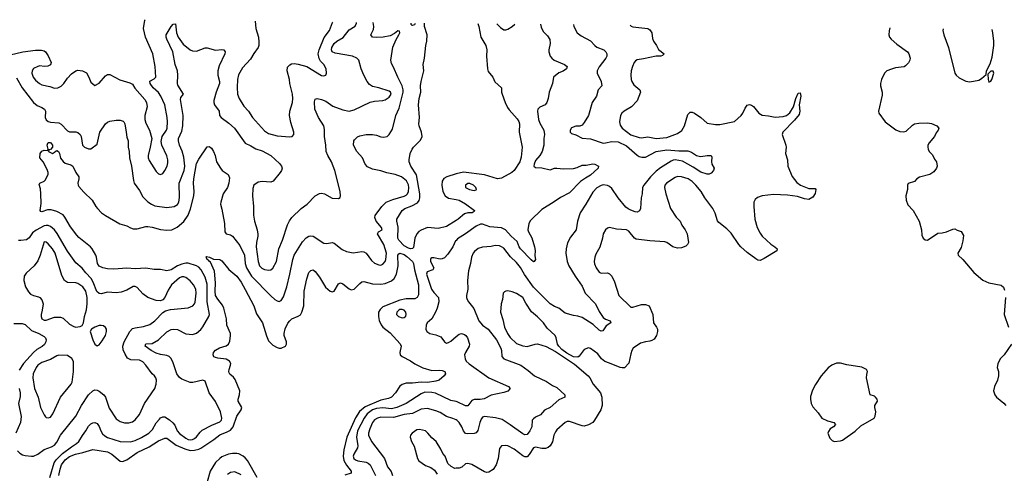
# Model space of a CAD drawing. Header units: inches. Extents: x 2134017 to 2292458, y 756222 to 916513.
# Tile 227 of 256: x 2185880 to 2195177, y 900710 to 904994. Entities that reach past the tile are written whole.
import ezdxf

# ---------------------------------------------------------------- set-up
doc = ezdxf.new("R2010")
doc.units = ezdxf.units.IN
doc.header["$MEASUREMENT"] = 0
doc.layers.add('C1980', color=7, linetype='Continuous')
doc.layers.add('C1990', color=7, linetype='Continuous')

msp = doc.modelspace()

# ---------------------------------------------------------------- linework, layer by layer
at = {"layer": 'C1980', "color": 5}
for points, elevation in [([(2185790, 904663.2), (2185910, 904690.2), (2186030, 904705.7), (2186087.3, 904707.3), (2186110, 904701), (2186124.7, 904690), (2186150, 904651.3), (2186178, 904590), (2186170, 904568), (2186146, 904554), (2186110, 904552.7), (2186070, 904557.6), (2186050, 904553), (2186010, 904531.3), (2185998.3, 904510), (2185995.2, 904490), (2186007.2, 904450), (2186030, 904421.1), (2186066, 904390), (2186090, 904377.4), (2186163, 904363), (2186210, 904347.8), (2186239, 904350), (2186270, 904366.4), (2186296.2, 904390), (2186330, 904442), (2186370, 904482), (2186409, 904510), (2186430, 904515.5), (2186472, 904510), (2186510, 904490.8), (2186534, 904450), (2186550, 904402), (2186590, 904371), (2186630, 904393.4), (2186690, 904464), (2186710, 904476.4), (2186730, 904474.4), (2186824.1, 904424.1), (2186918.8, 904398.8), (2186944.1, 904384.1), (2186968, 904348), (2187060.6, 904240.6), (2187077.3, 904210), (2187083.2, 904170), (2187062.8, 904090), (2187060.2, 904050), (2187070, 904015.5), (2187104.7, 903950), (2187126.5, 903870), (2187112.7, 903790), (2187092.2, 903710), (2187093.4, 903690), (2187103.4, 903663.4), (2187170, 903560.7), (2187190, 903536.3), (2187210, 903530.5), (2187230, 903541.6), (2187250, 903568), (2187272.3, 903610), (2187279.8, 903640.2), (2187279.8, 903670), (2187270, 903709.4), (2187220.9, 903810), (2187216.8, 903843.2), (2187225.1, 903890), (2187265, 903950), (2187271.1, 903968.9), (2187274.5, 904030), (2187271.4, 904070), (2187250.7, 904190), (2187212.8, 904270), (2187190, 904304.7), (2187139.3, 904350), (2187111.1, 904390), (2187110, 904413), (2187150, 904436), (2187165.1, 904450), (2187158.2, 904550), (2187138.3, 904670), (2187068.7, 904828.7), (2187049.8, 904910), (2187062.6, 904990), (2187064.1, 904993.6)], 380), ([(2185850, 904443.1), (2185901.8, 904350), (2186010.9, 904210.9), (2186043.5, 904183.5), (2186090, 904165.5), (2186115.5, 904150), (2186124, 904130), (2186121.2, 904070), (2186130, 904048.8), (2186150, 904033.4), (2186170, 904027), (2186250, 904020.5), (2186270, 904007.5), (2186330, 903942.4), (2186350, 903935.2), (2186410, 903933.6), (2186430, 903928.9), (2186450, 903910.4), (2186460.2, 903890), (2186471.6, 903810), (2186490.4, 903790), (2186530, 903772.6), (2186550, 903775.3), (2186610, 903819.1), (2186637.6, 903930), (2186690, 904008.8), (2186710, 904026.9), (2186730, 904035.5), (2186790, 904044.4), (2186830, 904043.8), (2186855.4, 904035.4), (2186864.2, 904030), (2186872.4, 904010), (2186886.7, 903930), (2186890, 903884.7), (2186903.7, 903850), (2186904.4, 903790), (2186912.6, 903750), (2186916.5, 903690), (2186936.1, 903610), (2186953.9, 903473.9), (2186961.1, 903450), (2187010, 903379.1), (2187041.4, 903321.4), (2187090, 903274), (2187123, 903250), (2187154.8, 903234.8), (2187270, 903219.1), (2187339.3, 903230), (2187370, 903248.8), (2187381.1, 903270), (2187387.3, 903312.8), (2187386.1, 903450), (2187432.9, 903570), (2187440.2, 903610), (2187430, 903695.1), (2187412.7, 903752.7), (2187387.4, 903810), (2187379.2, 903850), (2187379.2, 903870), (2187410, 903941.6), (2187420.2, 903990), (2187422.1, 904090), (2187399.5, 904240.5), (2187402.7, 904257.3), (2187425.1, 904290), (2187373.9, 904373.9), (2187369.7, 904390), (2187373.5, 904470), (2187368.8, 904510), (2187347.4, 904570), (2187324.5, 904690), (2187269.8, 904810), (2187263.1, 904830), (2187263.5, 904850), (2187310, 904927.7), (2187330, 904950.3), (2187350, 904953.4), (2187360.2, 904870), (2187376.9, 904830), (2187423.1, 904763.1), (2187490, 904709.1), (2187510, 904699.6), (2187550, 904696.5), (2187630, 904726.7), (2187650, 904726.7), (2187730, 904706), (2187790, 904712), (2187808.1, 904708.1), (2187819.3, 904690), (2187815.3, 904670), (2187762.5, 904557.5), (2187751.8, 904510), (2187749.3, 904469.3), (2187765.8, 904410), (2187765.8, 904390), (2187734, 904310), (2187712.9, 904230), (2187712.9, 904210), (2187719.5, 904190), (2187763.8, 904130), (2187767.7, 904090), (2187780.7, 904070), (2187855.8, 904015.8), (2187907.6, 903967.6), (2188010, 903826.7), (2188063.7, 903803.7), (2188110, 903775.3), (2188170, 903754), (2188250.7, 903710.7), (2188334.4, 903634.4), (2188351.5, 903610), (2188357, 903590), (2188352.4, 903570), (2188339.5, 903550), (2188272.5, 903467.5), (2188250, 903460.5), (2188170, 903466.6), (2188130, 903458.3), (2188090.2, 903430), (2188080.9, 903399.1), (2188077.4, 903330), (2188086.4, 903230), (2188086.1, 903146.1), (2188097.1, 903090), (2188122, 903010), (2188127.7, 902967.7), (2188128.3, 902948.3), (2188115.8, 902890), (2188113.2, 902850), (2188130.1, 902710.1), (2188144.3, 902670), (2188165.6, 902645.6), (2188190, 902633.5), (2188233, 902627), (2188250, 902630.3), (2188270, 902647), (2188305.5, 902710), (2188327.2, 902830), (2188362.4, 902910), (2188410, 903057.3), (2188426.5, 903093.5), (2188450, 903126), (2188536.9, 903210), (2188594, 903250), (2188670, 903331), (2188709.2, 903350.8), (2188730, 903356.3), (2188758, 903350), (2188830, 903306.7), (2188890, 903305.5), (2188905.2, 903314.8), (2188909.3, 903330.7), (2188906.6, 903370), (2188854, 903570), (2188824.7, 903650), (2188788.5, 903710), (2188772.9, 903750), (2188771.7, 903810), (2188757.3, 903890), (2188756.3, 903956.3), (2188750.9, 903990), (2188701.7, 904070), (2188665.1, 904150), (2188662, 904218), (2188670, 904244), (2188690, 904248.4), (2188730, 904239.6), (2188770, 904222.8), (2188838.1, 904178.1), (2188930, 904141.2), (2188990, 904130.3), (2189039, 904141), (2189190, 904215.6), (2189230, 904225.5), (2189310, 904230.2), (2189330, 904237.2), (2189370, 904263.1), (2189386.6, 904290), (2189379.7, 904310), (2189370, 904318.3), (2189270, 904350.8), (2189210, 904362.6), (2189182, 904382), (2189160.5, 904410), (2189129, 904469), (2189103.1, 904530), (2189080.5, 904610), (2189062.9, 904630), (2189021.2, 904650), (2188858, 904678), (2188829.8, 904690), (2188825, 904710), (2188827.4, 904730), (2188849.8, 904770), (2188873.3, 904790), (2188933.1, 904826.9), (2188990, 904898.2), (2189046.2, 904933.8), (2189059.3, 904960.7), (2189060.7, 904968)], 360), ([(2186163.2, 900670), (2186205.7, 900810), (2186223.8, 900836.2), (2186282.9, 900897.1), (2186370, 900961.2), (2186416.8, 900990), (2186439.3, 901010), (2186472.3, 901067.7), (2186505.3, 901110), (2186530, 901154), (2186550, 901176), (2186570, 901186), (2186590, 901188.9), (2186610, 901180.3), (2186630, 901150.4), (2186646.2, 901110), (2186662.7, 901082.7), (2186682.4, 901062.4), (2186707.7, 901047.7), (2186830, 901010.2), (2186926.1, 901006.1), (2186970, 901019.3), (2187030, 901046.7), (2187098.2, 901090), (2187135.3, 901124.7), (2187170, 901186.3), (2187198.5, 901221.5), (2187210, 901232.9), (2187230, 901242.8), (2187250, 901241.5), (2187294.4, 901214.4), (2187326.9, 901186.9), (2187343.5, 901163.5), (2187367.9, 901110), (2187390, 901084.1), (2187450, 901041.5), (2187470, 901030.2), (2187490, 901026.3), (2187510, 901028.6), (2187530, 901037.6), (2187550, 901054.3), (2187582.8, 901097.2), (2187604.2, 901115.8), (2187694.5, 901165.5), (2187770, 901196.9), (2187785.7, 901210), (2187789.8, 901230), (2187774.5, 901290), (2187727.8, 901387.8), (2187670, 901469.3), (2187630, 901580.9), (2187609.6, 901589.6), (2187513.3, 901566.7), (2187490, 901567.4), (2187410, 901598.5), (2187390, 901613.7), (2187362.2, 901650), (2187330, 901753.6), (2187310, 901793), (2187291.4, 901811.4), (2187270, 901822.6), (2187210, 901832), (2187170, 901843.8), (2187120.7, 901870), (2187064.7, 901910), (2187070, 901931.8), (2187130, 901936.5), (2187190, 901968.7), (2187270, 902046.7), (2187310, 902067.6), (2187331.3, 902071.3), (2187370, 902069), (2187450, 902026.3), (2187510, 902021.3), (2187550, 902033), (2187590, 902068.5), (2187610, 902092.7), (2187667.1, 902190), (2187672, 902210), (2187650.4, 902330), (2187650, 902494.5), (2187630, 902562.2), (2187593.7, 902630), (2187570, 902655.8), (2187550, 902667.6), (2187470, 902693.8), (2187450, 902693.7), (2187410, 902683.5), (2187370, 902668), (2187310, 902632.8), (2187270, 902621.6), (2187210, 902635.9), (2187150, 902635.7), (2187070, 902648.4), (2186970, 902639.9), (2186890, 902645.8), (2186770, 902637.6), (2186710, 902639.8), (2186665.2, 902650), (2186630, 902666.3), (2186614, 902690), (2186606.2, 902750), (2186598.6, 902770), (2186565.2, 902830), (2186548.7, 902850), (2186438, 902938), (2186419, 902959), (2186358.7, 903038.7), (2186306.4, 903130), (2186289.9, 903149.9), (2186230, 903181), (2186176.4, 903196.4), (2186143.4, 903196.6), (2186090, 903178.7), (2186080.8, 903180.8), (2186072.3, 903190), (2186082, 903258), (2186080.8, 903350), (2186075.3, 903395.3), (2186062.9, 903437.1), (2186069, 903450), (2186110, 903468.2), (2186121.7, 903478.3), (2186147.8, 903530), (2186148, 903550), (2186138.9, 903578.9), (2186100.7, 903650), (2186069.6, 903690), (2186073.2, 903730), (2186090, 903751), (2186110, 903761), (2186142, 903758), (2186148, 903772), (2186138.4, 903810), (2186141.3, 903818.7), (2186150, 903833), (2186172.2, 903832.2), (2186190.4, 903810), (2186190.6, 903789.4), (2186170, 903768), (2186154, 903766), (2186152, 903750), (2186190, 903731), (2186210, 903741), (2186224.5, 903755.5), (2186230, 903757.3), (2186244.7, 903750), (2186255.8, 903730), (2186266.7, 903686.7), (2186290, 903653.4), (2186310, 903639.3), (2186363.8, 903623.8), (2186382.8, 903610), (2186410.8, 903550), (2186437.3, 903510), (2186437.3, 903490), (2186428.2, 903450), (2186430.6, 903430), (2186438, 903418), (2186484.4, 903364.4), (2186562.8, 903290), (2186597.3, 903230), (2186614, 903210), (2186653.4, 903170), (2186690, 903143.1), (2186826.9, 903066.9), (2186890, 903046.2), (2186926.5, 903026.5), (2186950, 903019.2), (2186990, 903019.5), (2187070, 903040.6), (2187090, 903042), (2187130, 903035.6), (2187210, 903013), (2187270, 903004.9), (2187317.2, 903010), (2187366.2, 903033.8), (2187430, 903086.7), (2187470, 903147.4), (2187493.3, 903206.8), (2187523.6, 903330), (2187528.3, 903370), (2187521.9, 903450), (2187523.2, 903490), (2187550, 903635.5), (2187570, 903676.4), (2187650, 903791.3), (2187670, 903794.8), (2187678, 903790), (2187690, 903781), (2187710.3, 903750.3), (2187725.5, 903710), (2187739.1, 903650), (2187774.9, 903590), (2187790.3, 903570.3), (2187846.8, 903530), (2187859.9, 903499.9), (2187855.8, 903450), (2187840.4, 903410), (2187800.8, 903350), (2187777.7, 903270), (2187777.4, 903250), (2187790, 903204.7), (2187814, 903070), (2187817.3, 902990), (2187830.6, 902970.6), (2187870, 902961.6), (2187890, 902948.2), (2187959.6, 902859.6), (2188002.5, 902770), (2188010.1, 902690), (2188020.8, 902650), (2188070, 902571.1), (2188250, 902386.7), (2188290, 902350.4), (2188310, 902339.3), (2188330, 902333), (2188350, 902340.7), (2188370, 902374.8), (2188400.8, 902470), (2188431.2, 902588.8), (2188457.6, 902730), (2188471.6, 902770), (2188550, 902895.3), (2188585.7, 902934.3), (2188610, 902949.1), (2188630, 902953.4), (2188650, 902949.1), (2188750, 902883.7), (2188779.1, 902880.9), (2188830, 902888.4), (2188850, 902881.6), (2188923.4, 902823.4), (2188965.1, 902805.1), (2189030, 902793), (2189110, 902803.6), (2189130, 902800.3), (2189150, 902787.2), (2189200.8, 902720.8), (2189230, 902693.4), (2189270, 902676.9), (2189290, 902676.5), (2189310, 902684.6), (2189329.8, 902710), (2189337.4, 902730), (2189342, 902790), (2189319.6, 902870), (2189258.7, 902970), (2189269.2, 902990), (2189302.7, 903010), (2189295.1, 903030), (2189245.6, 903090), (2189233.5, 903126.5), (2189236.3, 903143.7), (2189298.2, 903230), (2189341.3, 903270), (2189404.3, 903295.7), (2189510, 903325.7), (2189530, 903335.9), (2189541.8, 903350), (2189549.9, 903370), (2189554.4, 903410), (2189550, 903435.4), (2189530.7, 903470.7), (2189483.5, 903510), (2189426, 903530), (2189347, 903547), (2189290, 903567.7), (2189210, 903582.9), (2189163.7, 903603.7), (2189140.4, 903630), (2189116.8, 903690), (2189062, 903750), (2189032.7, 903810), (2189036, 903850), (2189041.2, 903858.8), (2189070, 903887.3), (2189090, 903897.1), (2189151.5, 903908.5), (2189209.7, 903910.3), (2189250, 903903.2), (2189290, 903887.1), (2189316.3, 903883.7), (2189348.5, 903891.5), (2189367.6, 903910), (2189399.2, 903960.8), (2189430.9, 904090), (2189461.5, 904158.5), (2189501.1, 904310), (2189500.9, 904330), (2189489.9, 904370), (2189448.7, 904450), (2189410, 904546.6), (2189390, 904579.3), (2189384, 904610), (2189404.6, 904735.4), (2189434.3, 904805.7), (2189461.2, 904850), (2189468, 904870), (2189466, 904886), (2189450, 904888), (2189418, 904862), (2189377.7, 904842.2), (2189312.2, 904827.8), (2189246, 904826), (2189210, 904829.7), (2189194.5, 904850), (2189220.6, 904899.4), (2189224.8, 904930), (2189218.2, 904966)], 340), ([(2188104.7, 904980.2), (2188108.7, 904910), (2188134.3, 904830), (2188139.2, 904780.8), (2188137, 904750), (2188130.2, 904729.8), (2188090, 904674.5), (2188059, 904621), (2187982.3, 904537.7), (2187946, 904474), (2187937.2, 904430), (2187931.7, 904351.7), (2187936.5, 904290), (2187952.1, 904250), (2187997.7, 904177.7), (2188040.2, 904130), (2188078.8, 904070), (2188190, 903944.1), (2188230, 903920.2), (2188310, 903895.8), (2188430, 903886.3), (2188452.7, 903890), (2188467, 903910), (2188469.6, 903930), (2188441.4, 904021.4), (2188426.4, 904090), (2188431.7, 904128.3), (2188454.8, 904210), (2188459.8, 904250), (2188455, 904290), (2188430.6, 904390), (2188427.6, 904430), (2188405.4, 904510), (2188410, 904544.7), (2188430, 904568), (2188444.9, 904575.1), (2188470, 904578.7), (2188510, 904574.6), (2188590, 904550.3), (2188730, 904467), (2188750, 904464.9), (2188770, 904471), (2188777.6, 904490), (2188774.7, 904530), (2188752.6, 904570), (2188721.4, 904601.4), (2188706.1, 904626.1), (2188698.6, 904670), (2188708.1, 904710), (2188753.6, 904826.4), (2188804.8, 904890), (2188834.5, 904965.5), (2188835.7, 904970.9)], 380), ([(2190000, 903098), (2189910, 903040.8), (2189830, 903020.5), (2189730, 903031.7), (2189670, 903005.8), (2189648.3, 902991.7), (2189628.7, 902970), (2189612.1, 902930), (2189596.9, 902843.1), (2189588.7, 902831.3), (2189571, 902829), (2189550, 902834.8), (2189510, 902858.8), (2189458.4, 902910), (2189449.4, 902930), (2189453.5, 903033.5), (2189440.4, 903090), (2189441.1, 903110), (2189490.8, 903190), (2189516.4, 903210), (2189584, 903236), (2189634.6, 903265.4), (2189652.6, 903287.4), (2189658.8, 903310), (2189658.5, 903350), (2189627.4, 903527.4), (2189571.9, 903610), (2189557.7, 903650), (2189556.8, 903670), (2189567.9, 903730), (2189585.8, 903770), (2189599.2, 903790), (2189664.3, 903855.7), (2189678.6, 903890), (2189674.3, 903930), (2189652.5, 903990), (2189649.8, 904010), (2189654, 904070), (2189644.8, 904190), (2189652, 904250), (2189667.8, 904310), (2189665.8, 904370), (2189669.8, 904410.2), (2189694.8, 904510), (2189688.7, 904570), (2189703, 904630), (2189715.8, 904750), (2189725.1, 904790), (2189725.8, 904850), (2189702.7, 904930), (2189700.7, 904960.6)], 320), ([(2189573.1, 904961.7), (2189572.5, 904952.5), (2189582.3, 904942.3), (2189590, 904941.3), (2189610, 904949), (2189617.9, 904961.3)], 340), ([(2190000, 903538.8), (2189914.4, 903510), (2189886.1, 903493.9), (2189869.2, 903470), (2189864.3, 903430), (2189875.5, 903370), (2189896.2, 903330), (2189930, 903308.6), (2190000, 903295.6)], 320), ([(2185860.4, 900920.5), (2185880, 900900), (2185905.4, 900885.4), (2185930, 900878.2), (2185990, 900870.2), (2186010, 900872.6), (2186050, 900888.9), (2186110, 900933.4), (2186180.9, 900959.1), (2186210, 900976.5), (2186230, 901002.4), (2186264.1, 901070), (2186408.4, 901250), (2186462.4, 901350), (2186528, 901452), (2186570, 901489.1), (2186590, 901496.5), (2186610, 901494.9), (2186630, 901485.8), (2186675.6, 901450), (2186688.6, 901428.6), (2186723.4, 901323.4), (2186790, 901223.7), (2186830, 901197.8), (2186870, 901185.5), (2186910, 901186.3), (2186943.5, 901196.5), (2186970, 901214.4), (2187010, 901266), (2187059.8, 901370), (2187154.3, 901510), (2187169.7, 901550), (2187172.8, 901590), (2187166, 901610), (2187151.5, 901630), (2187130, 901648.2), (2187072.3, 901730), (2187042.7, 901762.7), (2187010, 901779.6), (2186930, 901780.8), (2186897.6, 901797.6), (2186874.8, 901834.8), (2186857, 901877), (2186854, 901910), (2186865.1, 901950), (2186920.3, 902050), (2186943.9, 902076.1), (2186970, 902084.4), (2187050, 902095), (2187110, 902115.9), (2187155.3, 902150), (2187232.5, 902227.5), (2187256.1, 902243.9), (2187304.6, 902255.4), (2187470, 902270.9), (2187515.3, 902290), (2187530, 902308.9), (2187535.2, 902324.8), (2187547.3, 902410), (2187541.7, 902450), (2187522.3, 902490), (2187490, 902527), (2187450, 902557.7), (2187430, 902565.7), (2187410, 902563.9), (2187390, 902555.6), (2187314, 902490), (2187281.6, 902438.4), (2187250, 902369.6), (2187230, 902347.6), (2187210, 902338), (2187170, 902340.5), (2187090, 902369.7), (2187044.1, 902404.1), (2186990, 902463), (2186970, 902474.3), (2186950, 902472.6), (2186890, 902439.8), (2186839.1, 902420.9), (2186790, 902415.1), (2186710, 902421.7), (2186650, 902404.7), (2186630, 902406.6), (2186607.5, 902427.5), (2186574.7, 902514.7), (2186555.2, 902550), (2186503.1, 902603.1), (2186470, 902647), (2186410, 902696.9), (2186330, 902807.6), (2186235, 902975), (2186208.4, 903008.4), (2186170, 903039.9), (2186150, 903049.2), (2186130, 903051), (2186110, 903045.6), (2186034.2, 903005.8), (2186000.3, 902979.7), (2185970, 902933), (2185945.3, 902914.7), (2185890, 902907.8), (2185869.8, 902909.8)], 360), ([(2190000, 902908.6), (2189995.9, 902904.1), (2189970.2, 902850), (2189922.1, 902777.9), (2189890, 902745.1), (2189870, 902733.7), (2189850, 902730.9), (2189790, 902745.7), (2189770, 902745.6), (2189762.2, 902737.8), (2189758, 902730), (2189759.1, 902710), (2189790, 902648.7), (2189780.7, 902630), (2189726.3, 902613.7), (2189719.7, 902590), (2189769.5, 902450), (2189790, 902417.2), (2189833.4, 902370), (2189838, 902330), (2189822.3, 902270), (2189807.3, 902232.7), (2189770.2, 902169.7), (2189728.4, 902130), (2189718.4, 902110), (2189715.5, 902070), (2189725.5, 902050), (2189751.3, 902030), (2189810, 902017.1), (2189857.7, 901997.8), (2189890, 901950.7), (2189910, 901938), (2189930, 901944.9), (2189950, 901958.9), (2190000, 902000.1)], 340), ([(2186250.3, 900690), (2186261.2, 900750), (2186275.1, 900790), (2186310, 900837.3), (2186350, 900867.7), (2186406, 900890), (2186474.5, 900905.5), (2186570, 900935.5), (2186710, 900911.5), (2186750, 900891.4), (2186830, 900823.8), (2186850, 900819.8), (2186890, 900835.9), (2186990, 900907.3), (2187101.8, 900958.2), (2187190, 901016.3), (2187250, 901041.8), (2187270, 901040.2), (2187357, 900977), (2187439.3, 900939.3), (2187490, 900925.8), (2187530, 900927.8), (2187570, 900938.3), (2187590, 900948.6), (2187714.4, 901030), (2187768.3, 901071.7), (2187839.1, 901100.9), (2187870, 901118.6), (2187895.3, 901150), (2187930, 901248.5), (2187972.4, 901310), (2187975.8, 901330), (2187942.7, 901390), (2187943.8, 901410), (2187955.3, 901450), (2187957.4, 901490), (2187915.8, 901595.8), (2187897.9, 901617.9), (2187865.4, 901645.4), (2187858.2, 901658.2), (2187855.1, 901670), (2187858, 901690), (2187871.6, 901730), (2187872.4, 901747.6), (2187862.3, 901770), (2187830, 901787.9), (2187750, 901795.6), (2187730, 901802.2), (2187714.5, 901810), (2187706, 901830), (2187709.6, 901850), (2187730, 901871.8), (2187766.8, 901893.2), (2187830, 901912.8), (2187852.1, 901927.9), (2187863.6, 901956.4), (2187871.4, 902011.4), (2187869.7, 902030.3), (2187835.2, 902110), (2187832.4, 902170), (2187807.1, 902270), (2187796, 902296), (2187750, 902355.1), (2187729.9, 902390), (2187726.7, 902430), (2187729.9, 902510), (2187718.2, 902618.2), (2187682.7, 902702.7), (2187672.3, 902710), (2187664, 902724), (2187649.7, 902730), (2187644.7, 902744.7), (2187637.2, 902750), (2187643.9, 902756.1), (2187671, 902750), (2187710, 902732.7), (2187771, 902730), (2187790, 902714.8), (2187855.4, 902635.4), (2187930.2, 902570), (2187970, 902514.4), (2188010, 902444.4), (2188089.2, 902290), (2188117, 902217), (2188171.1, 902130), (2188210, 902007.3), (2188230, 901960.5), (2188270, 901919.3), (2188310, 901896.3), (2188330.5, 901890.5), (2188350, 901890.5), (2188389.2, 901910), (2188399.7, 901930), (2188398.4, 901950), (2188378.5, 902010), (2188377.3, 902030), (2188387.3, 902072.7), (2188411.9, 902128.1), (2188429.3, 902150.7), (2188450, 902167.3), (2188510, 902193.1), (2188530, 902207), (2188545.3, 902230), (2188561.8, 902290), (2188566, 902430), (2188590, 902544.7), (2188610, 902606.8), (2188630, 902624.9), (2188650, 902630.4), (2188670, 902615.5), (2188710, 902563.1), (2188767.1, 902467.1), (2188810, 902429.1), (2188830, 902423.6), (2188850, 902430.4), (2188890, 902500.5), (2188910, 902508.4), (2188930, 902499.5), (2188990, 902450.4), (2189010, 902443.1), (2189038.4, 902450), (2189090, 902503.7), (2189110, 902517.4), (2189130, 902520.9), (2189210, 902500.2), (2189290, 902495.9), (2189330, 902503.2), (2189390, 902527.5), (2189416.5, 902550), (2189438.7, 902590), (2189452.2, 902670), (2189451, 902769), (2189458.7, 902781.3), (2189470, 902787.7), (2189510, 902774.8), (2189536.7, 902756.7), (2189587.7, 902710), (2189599, 902690), (2189607, 902630), (2189644.6, 902490), (2189644, 902396), (2189632.6, 902370), (2189610, 902357.8), (2189530, 902357), (2189470, 902344.5), (2189310, 902282), (2189281.9, 902258.1), (2189268.7, 902230), (2189266.6, 902190), (2189274.3, 902154.3), (2189292.2, 902112.2), (2189309.2, 902090), (2189376.7, 902036.7), (2189473.3, 901933.3), (2189482, 901910), (2189469.3, 901849.3), (2189473.1, 901830), (2189490, 901813.1), (2189570.8, 901770.8), (2189610, 901744.9), (2189686.9, 901706.9), (2189770, 901681.8), (2189843.8, 901683.8), (2189870, 901680.4), (2189894.8, 901670), (2189898.8, 901650), (2189886.8, 901630), (2189840.5, 901590), (2189810, 901578.7), (2189731.7, 901568.3), (2189670, 901571.9), (2189590, 901562.1), (2189530, 901561), (2189490.1, 901549.9), (2189467.7, 901532.3), (2189428.4, 901470), (2189390.9, 901429.1), (2189363.6, 901416.4), (2189290, 901401.3), (2189141.6, 901338.4), (2189087.6, 901292.4), (2189050, 901234.8), (2188969.2, 901050), (2188940.6, 900930), (2188934.1, 900870), (2188940.4, 900830), (2188965.2, 900785.2), (2189008.1, 900730), (2189008.9, 900711.1), (2188950, 900692.5)], 320), ([(2185824.9, 902124.9), (2185904.1, 902124.1), (2185930, 902116.5), (2185990, 902058), (2186060.4, 902030), (2186110, 902003.1), (2186122.3, 901990), (2186128.9, 901970), (2186127.6, 901950), (2186112.6, 901927.4), (2186092.3, 901907.7), (2186041.8, 901878.2), (2186008.9, 901851.1), (2185914.6, 901745.4), (2185876.2, 901683.8)], 360), ([(2185874.1, 901510), (2185884.6, 901470), (2185883.4, 901436.6), (2185869.4, 901370), (2185892.3, 901247.7), (2185886.3, 901190), (2185842.7, 901090)], 360), ([(2190000, 901386.4), (2189950, 901397.4), (2189805.5, 901465.5), (2189772, 901472), (2189705.3, 901474.7), (2189670, 901460.2), (2189530, 901369.9), (2189441.5, 901330), (2189390, 901319.3), (2189310, 901326.5), (2189250, 901321.3), (2189210, 901307.7), (2189160.1, 901270), (2189132.9, 901230), (2189070.8, 901110), (2189059.1, 901050), (2189071.9, 900970), (2189070.1, 900950), (2189034.8, 900890), (2189029.6, 900870), (2189035.2, 900850), (2189050, 900835.9), (2189072.6, 900827.4), (2189150, 900813.8), (2189170, 900806.9), (2189190, 900790.2), (2189239.5, 900690)], 340), ([(2190000, 901214.4), (2189970, 901228.6), (2189910, 901245.8), (2189850, 901283.5), (2189810, 901300.4), (2189730, 901322.4), (2189670, 901316.2), (2189590, 901273.3), (2189510, 901264.5), (2189410, 901238.1), (2189290, 901239.5), (2189257.6, 901230), (2189230, 901213.2), (2189210, 901188.3), (2189184.8, 901130), (2189173.5, 901090), (2189174, 901070), (2189203.2, 901010), (2189324.7, 900850), (2189353.6, 900770), (2189386.5, 900726.5), (2189400.8, 900690)], 360), ([(2190000, 900756.9), (2189990, 900756), (2189953.6, 900773.6), (2189921.2, 900801.2), (2189897, 900870), (2189875.4, 900895.4), (2189857.3, 900937.2), (2189811.8, 901010), (2189770, 901045.6), (2189735.1, 901090), (2189710, 901109.7), (2189655.2, 901124.8), (2189630, 901119.5), (2189586.8, 901090), (2189570.7, 901070), (2189567.3, 901050), (2189578.4, 901010), (2189605.2, 900965.3), (2189636.4, 900850), (2189650, 900828.2), (2189710, 900783), (2189763, 900763), (2189798, 900738), (2189822, 900702)], 380), ([(2188122.3, 900670), (2188030.8, 900830.8), (2188010, 900856.8), (2187990, 900873), (2187950, 900892.2), (2187930, 900897.3), (2187890, 900896.8), (2187850, 900889.3), (2187790, 900863.8), (2187768.6, 900850), (2187729, 900811), (2187678.5, 900730), (2187650.1, 900629.9)], 320), ([(2187970, 900696), (2187910, 900722.2), (2187870, 900717.7), (2187842.5, 900697.5)], 340)]:
    msp.add_lwpolyline(points, dxfattribs=dict(at, elevation=elevation))
for points, elevation in [([(2186110, 902897), (2186074, 902770), (2186050, 902716.9), (2186015.9, 902670), (2185940.9, 902599.1), (2185922.7, 902570), (2185917.8, 902530), (2185935.8, 902470), (2185963.2, 902423.2), (2185982.4, 902402.4), (2186010, 902389.1), (2186057, 902377), (2186070.4, 902370), (2186090, 902347.3), (2186100.9, 902310), (2186092.7, 902250), (2186081.8, 902210), (2186081.2, 902190), (2186090, 902169.1), (2186110, 902156.9), (2186130, 902156.5), (2186210, 902183.2), (2186265.4, 902185.4), (2186290, 902173.4), (2186350, 902118.9), (2186390, 902097), (2186410, 902090.4), (2186427.7, 902092.3), (2186450, 902096.3), (2186470, 902106), (2186483.7, 902130), (2186491.2, 902190), (2186510, 902254), (2186518.1, 902310), (2186516.9, 902370), (2186502.9, 902430), (2186476.8, 902470), (2186430, 902502), (2186410, 902507.6), (2186330.7, 902510.7), (2186302.6, 902530), (2186278.3, 902578.3), (2186213.7, 902790), (2186190, 902829.7), (2186150, 902877.4), (2186130, 902893.3)], 380), ([(2189490, 902257.3), (2189470, 902255.7), (2189459.5, 902250), (2189442.2, 902230), (2189438.3, 902210), (2189442.7, 902202.7), (2189456.3, 902190), (2189490, 902179.2), (2189510, 902179.6), (2189525.6, 902194.4), (2189529.8, 902210), (2189524.5, 902230), (2189510, 902249.7)], 340), ([(2186650, 902104.7), (2186630, 902104.7), (2186589, 902091), (2186558.8, 902070), (2186546.8, 902050), (2186570.4, 901970.4), (2186588.3, 901928.3), (2186610, 901914.8), (2186630, 901922.8), (2186659.5, 901960.5), (2186690, 902010.6), (2186701, 902050), (2186699.7, 902070), (2186690, 902087), (2186670, 902101.3)], 380), ([(2186250, 901825), (2186230, 901820.2), (2186170, 901784.9), (2186090, 901755), (2186052.4, 901730), (2186034.2, 901710), (2186007, 901650), (2186004.7, 901610), (2186020.7, 901510), (2186054.3, 901430), (2186075.8, 901330), (2186110, 901260.7), (2186123.8, 901243.8), (2186130, 901238), (2186150, 901233.4), (2186170, 901240.7), (2186193.3, 901270), (2186265.6, 901430), (2186366.2, 901550), (2186376.5, 901570), (2186389.3, 901670), (2186386.7, 901766.7), (2186373.3, 901793.3), (2186330, 901822.3)], 380)]:
    msp.add_lwpolyline(points, close=True, dxfattribs=dict(at, elevation=elevation))
at = {"layer": 'C1990', "color": 5}
for points, elevation in [([(2190204.4, 904956), (2190215.5, 904930), (2190235.5, 904830), (2190280.7, 904750), (2190289.3, 904710), (2190288.6, 904648.6), (2190297.3, 904530), (2190303.8, 904503.8), (2190346, 904450), (2190367.5, 904407.5), (2190430.6, 904350.6), (2190430.6, 904310), (2190435.5, 904290), (2190464.4, 904210), (2190485.6, 904165.6), (2190501.4, 904141.4), (2190578.4, 904058.4), (2190592.5, 904032.5), (2190597.6, 904010), (2190596.1, 903930), (2190624.7, 903790), (2190615.8, 903695.8), (2190601.2, 903650), (2190550, 903569.8), (2190527.4, 903550), (2190430, 903497.4), (2190390, 903491.2), (2190270, 903529.4), (2190070, 903553.1), (2190000.9, 903539.1), (2190000, 903538.8)], 320), ([(2190386, 904954.3), (2190418.4, 904918.4), (2190450, 904898.3), (2190470, 904897.8), (2190490, 904904.7), (2190530, 904928.3), (2190554.1, 904952.8)], 340), ([(2190798.2, 904950.5), (2190803.1, 904923.1), (2190821.2, 904881.2), (2190862.2, 904842.2), (2190884.9, 904804.9), (2190887.7, 904770), (2190875.6, 904710), (2190876.5, 904690), (2190889.2, 904649.2), (2190903.1, 904630), (2190926.4, 904610), (2191024.4, 904570), (2191050.2, 904550), (2191043.1, 904530), (2191011.8, 904508.2), (2190969, 904491), (2190920.3, 904450), (2190910.3, 904390), (2190878.9, 904310), (2190870, 904248), (2190856.3, 904210), (2190841, 904190), (2190790, 904166.6), (2190772.5, 904147.5), (2190770.4, 904129.6), (2190778.5, 904050), (2190790, 904016.3), (2190828.8, 903950), (2190834.9, 903910), (2190829.1, 903870.9), (2190827.7, 903810), (2190812.7, 903750), (2190790.3, 903710), (2190750, 903664.5), (2190737.4, 903630), (2190735.5, 903610), (2190750, 903597.1), (2190810, 903595.3), (2190890, 903574.4), (2190929.7, 903590.3), (2190950, 903592.4), (2191014.2, 903585.8), (2191110, 903588.2), (2191143.3, 903596.7), (2191190, 903619.3), (2191230, 903620.7), (2191290, 903633.4), (2191310, 903628.7), (2191344.9, 903610), (2191342, 903590), (2191270, 903525.4), (2191221.6, 903498.4), (2191175.1, 903464.9), (2191070, 903356.9), (2190984.9, 903315.1), (2190926.6, 903273.4), (2190810, 903202), (2190702, 903098), (2190688.2, 903070), (2190678, 903010), (2190683, 902990), (2190714.1, 902934.1), (2190741.5, 902850), (2190746.1, 902813.9), (2190744.7, 902764.7), (2190750.4, 902730), (2190738, 902710), (2190730, 902707.8), (2190710, 902724.5), (2190608.9, 902830), (2190595.3, 902850), (2190577.5, 902897.5), (2190519.8, 902950), (2190467.8, 903010), (2190430, 903028.1), (2190317.6, 903037.6), (2190250, 903062.5), (2190230, 903061.2), (2190190, 903042.8), (2190089, 902971), (2190015, 902925), (2190000, 902908.6)], 340), ([(2191107.6, 904947.7), (2191111.6, 904930), (2191143.7, 904870), (2191180.5, 904840.5), (2191270, 904794), (2191308.9, 904750), (2191330, 904735.3), (2191395.5, 904710), (2191414.9, 904690), (2191424.4, 904670), (2191423.1, 904650), (2191414, 904630), (2191350, 904547.3), (2191332.9, 904510), (2191333.1, 904490), (2191371.3, 904410), (2191376.5, 904370), (2191342, 904330), (2191327.6, 904272.4), (2191285.5, 904210), (2191250, 904089), (2191210, 904021.2), (2191190, 903996), (2191170, 903989.3), (2191130, 903989.4), (2191090, 903972.3), (2191076.3, 903950), (2191077.3, 903930), (2191090, 903917.3), (2191130, 903907.7), (2191190, 903873.4), (2191270, 903868), (2191388, 903828), (2191410, 903829.1), (2191470, 903844.1), (2191530, 903839.7), (2191610, 903802.6), (2191710, 903713.8), (2191730, 903701.8), (2191754.6, 903694.6), (2191790, 903694.6), (2191890, 903748.9), (2191990, 903764.7), (2192104.3, 903755.7), (2192190, 903754.9), (2192221.8, 903741.8), (2192270, 903712), (2192295.9, 903704.1), (2192310, 903702.4), (2192370, 903712.2), (2192410.3, 903710.3), (2192415.5, 903695.5), (2192412.8, 903652.8), (2192416.3, 903630), (2192436.3, 903590), (2192430.7, 903570), (2192410, 903544.2), (2192390, 903535.1), (2192370, 903534.5), (2192310, 903552.2), (2192239.7, 903599.7), (2192137.2, 903657.2), (2192070, 903668.5), (2192050, 903666.9), (2192030, 903658.3), (2191930, 903594.1), (2191890, 903561.6), (2191837.2, 903510), (2191773, 903430), (2191762, 903410), (2191757.2, 903350), (2191746.5, 903310), (2191740.8, 903210), (2191731.8, 903188.2), (2191710, 903176.4), (2191690, 903179.1), (2191650, 903194.5), (2191626, 903206), (2191604, 903224), (2191530.8, 903310), (2191470, 903400.4), (2191450, 903417.6), (2191430, 903427.4), (2191390, 903433.3), (2191370, 903428.3), (2191330, 903405.4), (2191290, 903364.2), (2191225.8, 903250), (2191171.7, 903170), (2191148.1, 903091.9), (2191133.1, 903010), (2191081.1, 902938.9), (2191053, 902887), (2191038.6, 902830), (2191036.9, 902790), (2191050.3, 902710), (2191066.3, 902670), (2191123.6, 902570), (2191190, 902476.4), (2191219.5, 902410), (2191317.4, 902310), (2191350, 902239.3), (2191390, 902181.7), (2191410, 902166.9), (2191454.9, 902150), (2191462.6, 902130), (2191418.3, 902101.7), (2191385, 902055), (2191370, 902050.8), (2191350, 902062.9), (2191293.8, 902113.8), (2191190, 902179.6), (2191150, 902195.1), (2191110, 902200.7), (2191030, 902222.4), (2190970, 902269.5), (2190930, 902284.7), (2190890, 902309.7), (2190730, 902468.8), (2190645.6, 902585.6), (2190610, 902654), (2190570, 902700.3), (2190513.2, 902753.2), (2190450, 902834.7), (2190430, 902848.3), (2190410, 902857.2), (2190370, 902862), (2190330, 902852.8), (2190250, 902846.6), (2190210, 902832.8), (2190175.1, 902804.9), (2190163.1, 902790), (2190146.5, 902750), (2190136.9, 902690), (2190118.7, 902621.3), (2190109.2, 902530), (2190112.4, 902447.6), (2190099.5, 902390), (2190099.5, 902370), (2190104.2, 902350), (2190116, 902330), (2190166.6, 902266.6), (2190214.7, 902150), (2190250, 902110.2), (2190301.8, 902070), (2190381.8, 901970), (2190423.2, 901890), (2190429.2, 901870), (2190432.7, 901812.8), (2190450, 901790.4), (2190611.1, 901731.1), (2190680.8, 901680.8), (2190739.3, 901630), (2190855.5, 901575.5), (2190910, 901540.3), (2190950, 901520.9), (2191028, 901450), (2191026.8, 901430), (2190970, 901402.6), (2190888.2, 901330), (2190834.8, 901305.2), (2190797.5, 901262.5), (2190750, 901238.9), (2190730, 901223.6), (2190718.7, 901210), (2190714.4, 901150), (2190696.2, 901110), (2190670, 901077.7), (2190650, 901072.2), (2190630, 901080.9), (2190510, 901169), (2190436.3, 901216.3), (2190373, 901233), (2190270, 901246.8), (2190250, 901238.5), (2190238.1, 901221.9), (2190224.8, 901190), (2190205.5, 901114.5), (2190190, 901093.1), (2190170, 901086), (2190110, 901081.4), (2190090, 901085.3), (2190068.8, 901110), (2190053.3, 901150), (2190030.9, 901190), (2190010, 901209.7), (2190000, 901214.4)], 360), ([(2191643.8, 904942.8), (2191652.7, 904932.7), (2191670, 904925.3), (2191810, 904910.3), (2191830, 904898.4), (2191848.7, 904870), (2191855.6, 904815.6), (2191865.3, 904790), (2191894, 904750), (2191912.5, 904712.5), (2191964.7, 904670), (2191950, 904655.3), (2191934, 904650), (2191889.5, 904649.5), (2191770, 904622.5), (2191710, 904614.7), (2191694.4, 904605.6), (2191681.1, 904590), (2191664.6, 904550), (2191654.6, 904510), (2191650.3, 904470), (2191654, 904430), (2191658.7, 904410), (2191678.4, 904378.4), (2191736.3, 904330), (2191743, 904310), (2191710, 904226.6), (2191657.1, 904170), (2191588.9, 904130), (2191565.2, 904110), (2191551.6, 904090), (2191542.2, 904030), (2191550, 903998), (2191567.2, 903970), (2191650, 903907.6), (2191730, 903879.6), (2191750, 903877.8), (2191810, 903888.2), (2191890, 903871.8), (2191990, 903881.5), (2192090, 903919.8), (2192131.9, 903948.1), (2192156.8, 903990), (2192190, 904098), (2192210, 904119.5), (2192230, 904119.5), (2192250, 904110.3), (2192310, 904068.8), (2192370, 904016.5), (2192450, 904002.4), (2192490, 904005), (2192630, 904033.1), (2192692.6, 904090), (2192708.3, 904110), (2192730, 904158.8), (2192750, 904187.3), (2192770, 904193.4), (2192790, 904187.7), (2192810, 904173), (2192859.5, 904110), (2192890, 904091.8), (2192950, 904087), (2193013.2, 904073.2), (2193090, 904078.2), (2193121.6, 904090), (2193150, 904113.7), (2193186.2, 904170), (2193209, 904250), (2193230, 904299.1), (2193250, 904304), (2193255.9, 904270), (2193239.2, 904190), (2193245.6, 904130), (2193240.4, 904099.6), (2193196.6, 904043.4), (2193084.2, 903930), (2193079.3, 903910), (2193115.3, 903810), (2193118, 903790), (2193111.7, 903730), (2193128.9, 903670), (2193132.7, 903610), (2193174.1, 903514.1), (2193217.1, 903457.1), (2193253, 903430), (2193330, 903399.7), (2193390, 903399.3), (2193396.5, 903390), (2193390, 903352.3), (2193370, 903317.4), (2193330, 903295.1), (2193290, 903301.4), (2193224.1, 903324.1), (2193130, 903335.2), (2192996.8, 903343.2), (2192889.7, 903329.7), (2192845.2, 903314.8), (2192823.5, 903296.5), (2192811.7, 903270), (2192811.3, 903230), (2192822.3, 903110), (2192842.8, 903030), (2192870, 902976.4), (2192890, 902948.5), (2192973.1, 902873.1), (2193010.5, 902850), (2193033, 902830), (2193027.3, 902810), (2192910, 902737), (2192870, 902718), (2192850, 902722.7), (2192830, 902735.1), (2192750, 902795.8), (2192689.6, 902850), (2192669.6, 902870), (2192597.3, 902977.3), (2192557.5, 903017.5), (2192479.7, 903079.7), (2192470, 903094), (2192446.9, 903166.9), (2192425.5, 903210), (2192349.9, 903309.9), (2192314.5, 903370), (2192264.6, 903430), (2192230, 903464.1), (2192192.6, 903490), (2192130, 903509.8), (2192090, 903512), (2192070, 903502.6), (2191988.4, 903450), (2191972, 903430), (2191968.9, 903410), (2191979.6, 903350), (2192024.4, 903210), (2192079.6, 903130), (2192114.9, 903090), (2192133, 903053), (2192164, 903010), (2192182.7, 902970), (2192194.7, 902890), (2192185.5, 902870), (2192170, 902854.5), (2192130, 902839.2), (2192090, 902836), (2192048.4, 902848.4), (2191990, 902889.7), (2191970, 902896.8), (2191830, 902906), (2191702, 902922), (2191685.4, 902930), (2191630, 902995.8), (2191609.8, 903009.8), (2191516, 903016), (2191450, 903029.6), (2191430, 903024.5), (2191410.7, 903010), (2191390.4, 902970), (2191384.2, 902930), (2191356, 902844), (2191320.2, 902779.8), (2191309.1, 902750.9), (2191304, 902710), (2191307.4, 902687.4), (2191321.5, 902650), (2191350, 902608.9), (2191370, 902600.3), (2191430, 902602.4), (2191450, 902592.6), (2191470.9, 902570.9), (2191496.7, 902516.7), (2191536.4, 902390), (2191650, 902279.1), (2191670, 902277.1), (2191750, 902303.6), (2191790, 902303.1), (2191822.8, 902290), (2191856.5, 902210), (2191865.3, 902130), (2191892.9, 902090), (2191900.9, 902070), (2191903.6, 902050), (2191893.1, 902010), (2191870, 901978), (2191850, 901964), (2191830, 901956.9), (2191787.8, 901952.2), (2191740.9, 901939.1), (2191673.7, 901890), (2191660.3, 901870), (2191650, 901839), (2191630.6, 901749.4), (2191590, 901706), (2191570, 901704.5), (2191550, 901709.6), (2191450, 901751.2), (2191404.4, 901764.4), (2191372.8, 901790), (2191337.8, 901837.8), (2191270, 901889.6), (2191250, 901894.5), (2191210, 901879.5), (2191163.7, 901816.3), (2191150, 901805.1), (2191109.8, 901809.8), (2191045.5, 901845.5), (2190999.4, 901879.4), (2190969.1, 901909.1), (2190956.4, 901930), (2190946.4, 901990), (2190936.4, 902010), (2190860, 902080), (2190824.4, 902130), (2190770, 902188.9), (2190713.1, 902233.1), (2190658, 902318), (2190630.6, 902370.6), (2190570, 902408.3), (2190530, 902424.2), (2190488.1, 902431.9), (2190470.7, 902429.3), (2190458, 902422), (2190446, 902410), (2190439.3, 902350), (2190426.7, 902310), (2190418.9, 902230), (2190441.2, 902161.2), (2190457.7, 902090), (2190484.8, 902030), (2190511.5, 901991.5), (2190570, 901936.6), (2190630, 901912.4), (2190670, 901907.2), (2190746, 901930), (2190770, 901931.7), (2190850, 901908.1), (2190940, 901860), (2191119.3, 901739.3), (2191247.4, 901630), (2191264.2, 901610), (2191295.8, 901550), (2191364.2, 901470), (2191378, 901430), (2191380.7, 901350), (2191367.7, 901310), (2191308.6, 901211.4), (2191290, 901189.4), (2191250, 901166.6), (2191210, 901156.2), (2191190, 901156.9), (2191070, 901199.7), (2191050, 901199.7), (2191030, 901189.6), (2190950, 901119.7), (2190937.4, 901102.6), (2190923.7, 901070), (2190910, 901007.3), (2190890, 900968.9), (2190870, 900954.4), (2190845.3, 900945.3), (2190810, 900945.4), (2190750, 900958), (2190730.8, 900950), (2190690, 900887), (2190670, 900866), (2190650, 900865.4), (2190630, 900873.7), (2190550, 900936.8), (2190490, 900968.5), (2190466.6, 900973.4), (2190430.3, 900969.7), (2190410, 900944), (2190399.2, 900850), (2190377.6, 900790), (2190350, 900745.6), (2190310, 900719.5), (2190290, 900718), (2190270, 900723.7), (2190150, 900791.6), (2190110, 900802), (2190090, 900798), (2190053.8, 900766.2), (2190030, 900759.6), (2190000, 900756.9)], 380), ([(2194097, 904916.2), (2194090, 904888), (2194086.3, 904850), (2194092, 904830), (2194108.2, 904808.2), (2194162, 904762), (2194262, 904690), (2194275.5, 904670), (2194287.7, 904630), (2194284.9, 904610), (2194273.5, 904586.5), (2194243.4, 904556.6), (2194230, 904549.6), (2194150, 904538), (2194110, 904527.3), (2194068.7, 904511.3), (2194044.9, 904490), (2194016.3, 904430), (2194008.4, 904391.6), (2194008.4, 904370), (2194022.3, 904310), (2194022.3, 904282.3), (2193988.5, 904130), (2193990.4, 904110.4), (2194050.4, 904030), (2194153.6, 903953.6), (2194190, 903937.2), (2194225.5, 903934.5), (2194250, 903942.3), (2194310, 903997.4), (2194330, 904008.8), (2194370, 904016), (2194450, 904018.3), (2194490, 904014), (2194540.7, 903990), (2194557.3, 903970), (2194553.4, 903950), (2194534.6, 903925.4), (2194516.5, 903890), (2194466.7, 903830), (2194455.8, 903810), (2194453.4, 903790), (2194456.5, 903770), (2194467.4, 903750), (2194498, 903718), (2194517.2, 903677.2), (2194535.8, 903650), (2194542.6, 903610), (2194536.5, 903590), (2194510, 903557.6), (2194473, 903530), (2194375.1, 903504.9), (2194350.3, 903489.7), (2194330, 903466), (2194270, 903446.6), (2194261.1, 903430), (2194263.7, 903390), (2194248.4, 903330), (2194250.4, 903290), (2194265.1, 903245.1), (2194316.3, 903190), (2194371.9, 903091.9), (2194393.4, 903010), (2194398.8, 902958.8), (2194411.3, 902930), (2194430, 902916), (2194450, 902911), (2194550, 902978.8), (2194590, 902981), (2194629.4, 902990.6), (2194690, 903016), (2194710, 903018), (2194730, 903004.7), (2194770, 902992), (2194790, 902954), (2194786.4, 902906.4), (2194770, 902842), (2194738, 902790), (2194741, 902770), (2194786, 902730), (2194890, 902606.8), (2194973.2, 902533.2), (2195030, 902507.3), (2195147.1, 902487.1), (2195170, 902466), (2195178.9, 902438.9)], 420), ([(2194600.7, 904908), (2194597.6, 904890), (2194605.3, 904850), (2194650.4, 904730), (2194708, 904490), (2194722, 904470), (2194750, 904444), (2194812.8, 904412.8), (2194850, 904405.5), (2194936.6, 904423.4), (2194961.6, 904438.4), (2195004, 904476), (2195009.5, 904510), (2195042, 904578), (2195060.6, 904639.4), (2195078.5, 904750), (2195078.3, 904790), (2195068, 904870), (2195062, 904900.5)], 440), ([(2190000, 903295.6), (2190030.3, 903290), (2190090, 903255.8), (2190174.9, 903190), (2190170, 903181.2), (2190151.3, 903170), (2190110, 903169.8), (2190080.3, 903159.7), (2190018.9, 903110), (2190000, 903098)], 320), ([(2195189.1, 902369.1), (2195174.4, 902210), (2195214.9, 902090)], 420), ([(2190000, 902000.1), (2190030, 902024.9), (2190050, 902030.3), (2190079.9, 902019.9), (2190093.4, 902010), (2190108, 901990), (2190126.7, 901930), (2190124.9, 901910), (2190088.4, 901851.6), (2190081.3, 901830), (2190084.7, 901790), (2190096.5, 901770), (2190124.9, 901744.9), (2190310, 901611.3), (2190494, 901530), (2190512.2, 901510), (2190490, 901486.6), (2190450, 901471.3), (2190333.1, 901446.9), (2190265.7, 901414.3), (2190227.3, 901407.3), (2190170, 901406.6), (2190150, 901396.9), (2190110, 901346.9), (2190090, 901347.9), (2190010, 901384.1), (2190000, 901386.4)], 340), ([(2195244.9, 901930), (2195174, 901830), (2195138.8, 901790), (2195115.2, 901744.8), (2195110.5, 901710), (2195121.3, 901670), (2195122.6, 901630), (2195112, 901590), (2195084.9, 901530), (2195073.4, 901490), (2195086.8, 901450), (2195102.8, 901430), (2195171.9, 901371.9), (2195190.4, 901350.4)], 420)]:
    msp.add_lwpolyline(points, dxfattribs=dict(at, elevation=elevation))
for points, elevation in [([(2195070, 904508), (2195050, 904508), (2195022, 904478), (2195022.8, 904430), (2195030, 904402), (2195050, 904412), (2195059, 904430), (2195077.2, 904490)], 440), ([(2190130, 903447.8), (2190110, 903445.1), (2190090.6, 903430), (2190090.7, 903410), (2190126.8, 903390), (2190170, 903382), (2190190, 903387.7), (2190192.3, 903390), (2190187, 903410), (2190165.1, 903430)], 340), ([(2193630, 901749.3), (2193590.7, 901749.3), (2193547.9, 901732.1), (2193513.2, 901706.8), (2193446.8, 901630), (2193392.8, 901547.2), (2193366.2, 901493.8), (2193345.8, 901434.2), (2193345.5, 901410), (2193353.4, 901370), (2193370, 901336), (2193419.9, 901279.9), (2193454, 901230), (2193505.8, 901205.8), (2193566, 901190), (2193584, 901170), (2193564, 901150), (2193533.4, 901130), (2193515.6, 901104.4), (2193510.4, 901090), (2193530, 901041), (2193550, 901021), (2193570, 901010.8), (2193630, 901016.3), (2193650, 901023), (2193770, 901108), (2193821.7, 901158.3), (2193949, 901230), (2193957.2, 901250), (2193962.7, 901290), (2193952.7, 901330), (2193953.2, 901350), (2193979.3, 901390), (2193977.2, 901410), (2193962, 901430), (2193950, 901439), (2193909.2, 901449.2), (2193876, 901610), (2193877.2, 901642.8), (2193884, 901670), (2193875.3, 901690), (2193830, 901712.3), (2193690, 901733.2)], 420)]:
    msp.add_lwpolyline(points, close=True, dxfattribs=dict(at, elevation=elevation))

doc.saveas('drawing.dxf')
